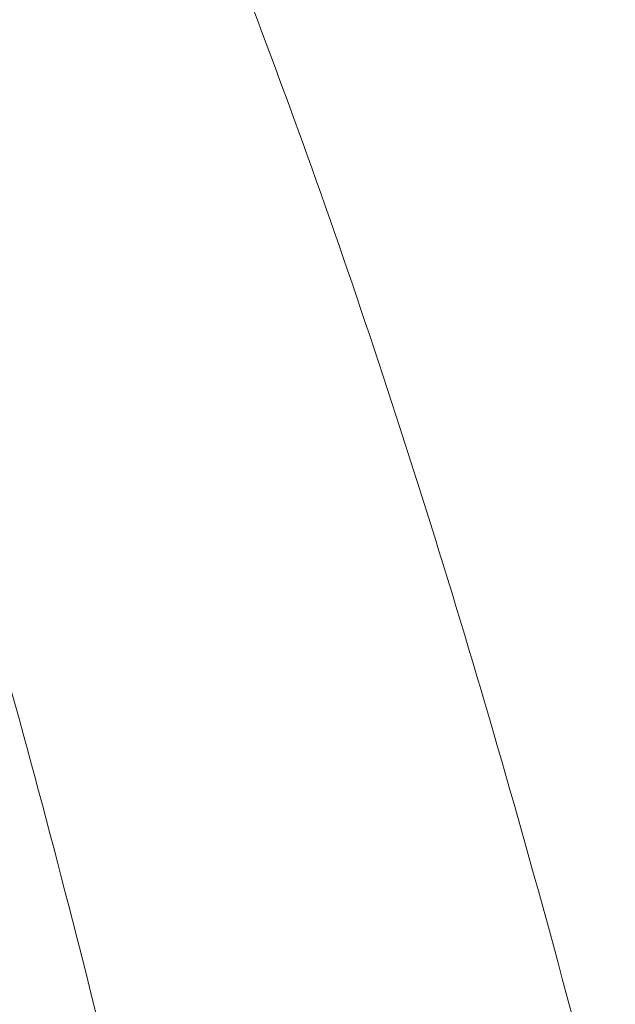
# Model space of a CAD drawing. Header units: inches. Extents: x -757 to 108, y -33 to 183.
# Tile 156 of 156: x -460.5739 to -460.5405, y 161.931 to 161.9863. Entities that reach past the tile are written whole.
import ezdxf

# ---------------------------------------------------------------- set-up
doc = ezdxf.new("R2010")
doc.units = ezdxf.units.IN
doc.header["$MEASUREMENT"] = 0
doc.layers.add('M-EQPM', color=90, linetype='Continuous', lineweight=9)

# ---------------------------------------------------------------- blocks, each defined once
blk = doc.blocks.new('Roof Vent - Roof Vent-V12-Rear')
at = {"layer": 'M-EQPM'}
for points, knots in [([(-460.631473, 162.076421), (-460.625478, 162.076182), (-460.613382, 162.071924), (-460.595387, 162.054734), (-460.576963, 162.025115), (-460.559524, 161.985873), (-460.543964, 161.936896), (-460.530744, 161.88071), (-460.520925, 161.817971), (-460.514074, 161.745888), (-460.512691, 161.679607), (-460.514577, 161.622376), (-460.518673, 161.567201), (-460.527707, 161.498828), (-460.543766, 161.427782), (-460.563513, 161.368079), (-460.593825, 161.307774), (-460.616484, 161.289632), (-460.631473, 161.289019)], [0, 0, 0, 0, 0.055556, 0.111111, 0.166667, 0.222222, 0.277778, 0.333333, 0.388889, 0.444444, 0.513889, 0.548611, 0.583333, 0.652778, 0.722222, 0.791667, 0.861111, 1, 1, 1, 1]), ([(-460.585505, 161.381072), (-460.580366, 161.39578), (-460.57065, 161.428481), (-460.55823, 161.484747), (-460.549018, 161.547435), (-460.542587, 161.619462), (-460.541278, 161.685723), (-460.543046, 161.742945), (-460.546893, 161.798136), (-460.555384, 161.866579), (-460.569412, 161.93284), (-460.580276, 161.969315), (-460.585414, 161.984063)], [0.2222222, 0.2222222, 0.2222222, 0.2222222, 0.2777778, 0.3333333, 0.3888889, 0.4444444, 0.5138889, 0.5486111, 0.5833333, 0.6527778, 0.7222222, 0.7777778, 0.7777778, 0.7777778, 0.7777778])]:
    blk.add_open_spline(points, degree=3, knots=knots, dxfattribs=at)

msp = doc.modelspace()

# ---------------------------------------------------------------- block references
at = {"layer": 'M-EQPM'}
msp.add_blockref('Roof Vent - Roof Vent-V12-Rear', (0, 0), dxfattribs=at)

doc.saveas('drawing.dxf')
